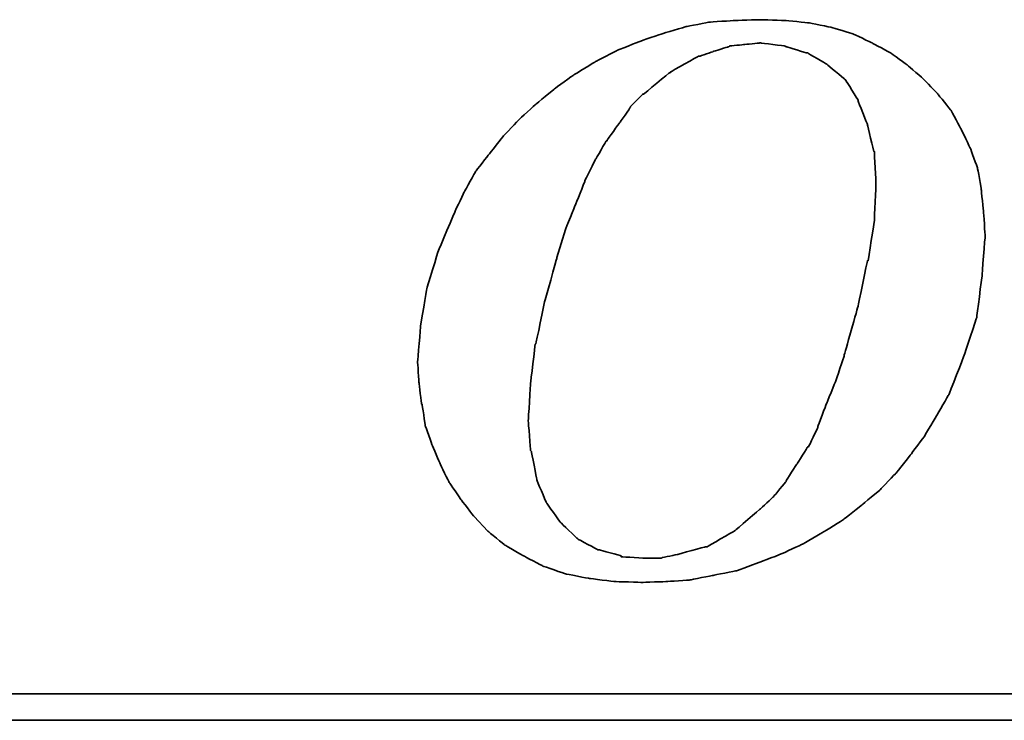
# Model space of a CAD drawing. Header units: millimetres. Extents: x 13 to 415, y 108 to 235.
# Tile 35 of 53: x 294.17 to 302.52, y 141.14 to 147.08. Entities that reach past the tile are written whole.
import ezdxf

# ---------------------------------------------------------------- set-up
doc = ezdxf.new("R2010")
doc.units = ezdxf.units.MM
doc.header["$LTSCALE"] = 0.15
doc.layers.add('DIM', color=4, linetype='CONTINUOUS')
doc.layers.add('layer 1', color=7, linetype='CONTINUOUS')

# ---------------------------------------------------------------- blocks, each defined once
blk = doc.blocks.new('TBI MOTION logo(完整正式版)')
at = {"layer": 'layer 1', "color": 22, "lineweight": 35}
for points, knots in [([(-11.34375, -6.98375), (-11.34375, -6.98375), (-10.91375, -7.43875), (-10.91375, -7.43875), (-10.91375, -7.43875), (-10.91375, -7.43875), (-10.38625, -7.87125), (-10.38625, -7.87125), (-10.38625, -7.87125), (-10.38625, -7.87125), (-9.81125, -8.20375), (-9.81125, -8.20375), (-9.81125, -8.20375), (-9.81125, -8.20375), (-9.21125, -8.51875), (-9.21125, -8.51875), (-9.21125, -8.51875), (-9.21125, -8.51875), (-8.51625, -8.75875), (-8.51625, -8.75875), (-8.51625, -8.75875), (-8.51625, -8.75875), (-7.77125, -8.90375), (-7.77125, -8.90375), (-7.77125, -8.90375), (-7.77125, -8.90375), (-6.97875, -8.99875), (-6.97875, -8.99875), (-6.97875, -8.99875), (-6.97875, -8.99875), (-6.14125, -9.02375), (-6.14125, -9.02375), (-6.14125, -9.02375), (-6.14125, -9.02375), (-5.37125, -8.99875), (-5.37125, -8.99875), (-5.37125, -8.99875), (-5.37125, -8.99875), (-4.65375, -8.94875), (-4.65375, -8.94875), (-4.65375, -8.94875), (-4.65375, -8.94875), (-3.93375, -8.80625), (-3.93375, -8.80625), (-3.93375, -8.80625), (-3.93375, -8.80625), (-3.21375, -8.66375), (-3.21375, -8.66375), (-3.21375, -8.66375), (-3.21375, -8.66375), (-2.49375, -8.39875), (-2.49375, -8.39875), (-2.49375, -8.39875), (-2.49375, -8.39875), (-1.79875, -8.13375), (-1.79875, -8.13375), (-1.79875, -8.13375), (-1.79875, -8.13375), (-1.17375, -7.84375), (-1.17375, -7.84375), (-1.17375, -7.84375), (-1.17375, -7.84375), (-0.52375, -7.46375), (-0.52375, -7.46375), (-0.52375, -7.46375), (-0.52375, -7.46375), (0.10124, -7.07875), (0.10124, -7.07875), (0.10124, -7.07875), (0.10124, -7.07875), (0.67625, -6.62375), (0.67625, -6.62375), (0.67625, -6.62375), (0.67625, -6.62375), (1.24874, -6.14375), (1.24874, -6.14375), (1.24874, -6.14375), (1.24874, -6.14375), (1.72874, -5.64125), (1.72874, -5.64125), (1.72874, -5.64125), (1.72874, -5.64125), (2.18624, -5.06375), (2.18624, -5.06375), (2.18624, -5.06375), (2.18624, -5.06375), (2.61625, -4.48874), (2.61625, -4.48874), (2.61625, -4.48874), (2.61625, -4.48874), (3.00125, -3.83874), (3.00125, -3.83874), (3.00125, -3.83874), (3.00125, -3.83874), (3.36124, -3.21374), (3.36124, -3.21374), (3.36124, -3.21374), (3.36124, -3.21374), (3.84374, -1.99125), (3.84374, -1.99125), (3.84374, -1.99125), (3.84374, -1.99125), (4.22625, -0.81875), (4.22625, -0.81875), (4.22625, -0.81875), (4.22625, -0.81875), (4.39125, 0.45624), (4.39125, 0.45624), (4.39125, 0.45624), (4.39125, 0.45624), (4.48874, 1.70124), (4.48874, 1.70124), (4.48874, 1.70124), (4.48874, 1.70124), (4.43874, 2.44625), (4.43874, 2.44625), (4.43874, 2.44625), (4.43874, 2.44625), (4.36874, 3.14125), (4.36874, 3.14125), (4.36874, 3.14125), (4.36874, 3.14125), (4.25125, 3.81125), (4.25125, 3.81125), (4.25125, 3.81125), (4.25125, 3.81125), (4.03124, 4.41125), (4.03124, 4.41125), (4.03124, 4.41125), (4.03124, 4.41125), (3.74374, 5.01125), (3.74374, 5.01125), (3.74374, 5.01125), (3.74374, 5.01125), (3.43124, 5.58875), (3.43124, 5.58875), (3.43124, 5.58875), (3.43124, 5.58875), (3.02625, 6.09125), (3.02625, 6.09125), (3.02625, 6.09125), (3.02625, 6.09125), (2.59374, 6.54875), (2.59374, 6.54875), (2.59374, 6.54875), (2.59374, 6.54875), (2.09124, 6.98125), (2.09124, 6.98125), (2.09124, 6.98125), (2.09124, 6.98125), (1.56124, 7.36625), (1.56124, 7.36625), (1.56124, 7.36625), (1.56124, 7.36625), (0.98624, 7.67625), (0.98624, 7.67625), (0.98624, 7.67625), (0.98624, 7.67625), (0.38624, 7.96375), (0.38624, 7.96375), (0.38624, 7.96375), (0.38624, 7.96375), (-0.25875, 8.15625), (-0.25875, 8.15625), (-0.25875, 8.15625), (-0.25875, 8.15625), (-0.98125, 8.30125), (-0.98125, 8.30125), (-0.98125, 8.30125), (-0.98125, 8.30125), (-1.70124, 8.37125), (-1.70124, 8.37125), (-1.70124, 8.37125), (-1.70124, 8.37125), (-2.49375, 8.39624), (-2.49375, 8.39624), (-2.49375, 8.39624), (-2.49375, 8.39624), (-3.28625, 8.37125), (-3.28625, 8.37125), (-3.28625, 8.37125), (-3.28625, 8.37125), (-4.05125, 8.32125), (-4.05125, 8.32125), (-4.05125, 8.32125), (-4.05125, 8.32125), (-4.77375, 8.18125), (-4.77375, 8.18125), (-4.77375, 8.18125), (-4.77375, 8.18125), (-5.51625, 7.96375), (-5.51625, 7.96375), (-5.51625, 7.96375), (-5.51625, 7.96375), (-6.21125, 7.72625), (-6.21125, 7.72625), (-6.21125, 7.72625), (-6.21125, 7.72625), (-6.92875, 7.43625), (-6.92875, 7.43625), (-6.92875, 7.43625), (-6.92875, 7.43625), (-7.57875, 7.10125), (-7.57875, 7.10125), (-7.57875, 7.10125), (-7.57875, 7.10125), (-8.24875, 6.69125), (-8.24875, 6.69125), (-8.24875, 6.69125), (-8.24875, 6.69125), (-8.84875, 6.26125), (-8.84875, 6.26125), (-8.84875, 6.26125), (-8.84875, 6.26125), (-9.42625, 5.78125), (-9.42625, 5.78125), (-9.42625, 5.78125), (-9.42625, 5.78125), (-9.95375, 5.30125), (-9.95375, 5.30125), (-9.95375, 5.30125), (-9.95375, 5.30125), (-10.43375, 4.79624), (-10.43375, 4.79624), (-10.43375, 4.79624), (-10.43375, 4.79624), (-10.88875, 4.22125), (-10.88875, 4.22125), (-10.88875, 4.22125), (-10.88875, 4.22125), (-11.29875, 3.69375), (-11.29875, 3.69375), (-11.29875, 3.69375), (-11.29875, 3.69375), (-11.63375, 3.09125), (-11.63375, 3.09125), (-11.63375, 3.09125), (-11.63375, 3.09125), (-11.91875, 2.49625), (-11.91875, 2.49625), (-11.91875, 2.49625), (-11.91875, 2.49625), (-12.44875, 1.24625), (-12.44875, 1.24625), (-12.44875, 1.24625), (-12.44875, 1.24625), (-12.80875, 0.06874), (-12.80875, 0.06874), (-12.80875, 0.06874), (-12.80875, 0.06874), (-12.99875, -1.07875), (-12.99875, -1.07875), (-12.99875, -1.07875), (-12.99875, -1.07875), (-13.09375, -2.18375), (-13.09375, -2.18375), (-13.09375, -2.18375), (-13.09375, -2.18375), (-13.04875, -2.85375), (-13.04875, -2.85375), (-13.04875, -2.85375), (-13.04875, -2.85375), (-12.97375, -3.50375), (-12.97375, -3.50375), (-12.97375, -3.50375), (-12.97375, -3.50375), (-12.95375, -3.50375), (-12.95375, -3.50375), (-12.95375, -3.50375), (-12.95375, -3.50375), (-12.85375, -4.17375), (-12.85375, -4.17375), (-12.85375, -4.17375), (-12.85375, -4.17375), (-12.63875, -4.77624), (-12.63875, -4.77624), (-12.63875, -4.77624), (-12.63875, -4.77624), (-12.39875, -5.35125), (-12.39875, -5.35125), (-12.39875, -5.35125), (-12.39875, -5.35125), (-12.11375, -5.92875), (-12.11375, -5.92875), (-12.11375, -5.92875), (-12.11375, -5.92875), (-11.75375, -6.45375), (-11.75375, -6.45375), (-11.75375, -6.45375), (-11.75375, -6.45375), (-11.34375, -6.98375), (-11.34375, -6.98375)], [0, 0, 0, 0, 0.01369863, 0.01369863, 0.01369863, 0.01369864, 0.02739726, 0.02739726, 0.02739726, 0.02739727, 0.04109589, 0.04109589, 0.04109589, 0.0410959, 0.05479452, 0.05479452, 0.05479452, 0.05479453, 0.06849315, 0.06849315, 0.06849315, 0.06849316, 0.08219178, 0.08219178, 0.08219178, 0.08219179, 0.09589041, 0.09589041, 0.09589041, 0.09589042, 0.10958904, 0.10958904, 0.10958904, 0.10958905, 0.12328767, 0.12328767, 0.12328767, 0.12328768, 0.1369863, 0.1369863, 0.1369863, 0.13698631, 0.15068493, 0.15068493, 0.15068493, 0.15068494, 0.16438356, 0.16438356, 0.16438356, 0.16438357, 0.17808219, 0.17808219, 0.17808219, 0.1780822, 0.19178082, 0.19178082, 0.19178082, 0.19178083, 0.20547945, 0.20547945, 0.20547945, 0.20547946, 0.21917808, 0.21917808, 0.21917808, 0.21917809, 0.23287671, 0.23287671, 0.23287671, 0.23287672, 0.24657534, 0.24657534, 0.24657534, 0.24657535, 0.26027397, 0.26027397, 0.26027397, 0.26027398, 0.2739726, 0.2739726, 0.2739726, 0.27397261, 0.28767123, 0.28767123, 0.28767123, 0.28767124, 0.30136986, 0.30136986, 0.30136986, 0.30136987, 0.31506849, 0.31506849, 0.31506849, 0.3150685, 0.32876712, 0.32876712, 0.32876712, 0.32876713, 0.34246575, 0.34246575, 0.34246575, 0.34246576, 0.35616438, 0.35616438, 0.35616438, 0.35616439, 0.36986301, 0.36986301, 0.36986301, 0.36986302, 0.38356164, 0.38356164, 0.38356164, 0.38356165, 0.39726027, 0.39726027, 0.39726027, 0.39726028, 0.4109589, 0.4109589, 0.4109589, 0.41095891, 0.42465753, 0.42465753, 0.42465753, 0.42465754, 0.43835616, 0.43835616, 0.43835616, 0.43835617, 0.45205479, 0.45205479, 0.45205479, 0.4520548, 0.46575342, 0.46575342, 0.46575342, 0.46575343, 0.47945205, 0.47945205, 0.47945205, 0.47945206, 0.49315068, 0.49315068, 0.49315068, 0.49315069, 0.50684932, 0.50684932, 0.50684932, 0.50684933, 0.52054795, 0.52054795, 0.52054795, 0.52054796, 0.53424658, 0.53424658, 0.53424658, 0.53424659, 0.54794521, 0.54794521, 0.54794521, 0.54794522, 0.56164384, 0.56164384, 0.56164384, 0.56164385, 0.57534247, 0.57534247, 0.57534247, 0.57534248, 0.5890411, 0.5890411, 0.5890411, 0.58904111, 0.60273973, 0.60273973, 0.60273973, 0.60273974, 0.61643836, 0.61643836, 0.61643836, 0.61643837, 0.63013699, 0.63013699, 0.63013699, 0.630137, 0.64383562, 0.64383562, 0.64383562, 0.64383563, 0.65753425, 0.65753425, 0.65753425, 0.65753426, 0.67123288, 0.67123288, 0.67123288, 0.67123289, 0.68493151, 0.68493151, 0.68493151, 0.68493152, 0.69863014, 0.69863014, 0.69863014, 0.69863015, 0.71232877, 0.71232877, 0.71232877, 0.71232878, 0.7260274, 0.7260274, 0.7260274, 0.72602741, 0.73972603, 0.73972603, 0.73972603, 0.73972604, 0.75342466, 0.75342466, 0.75342466, 0.75342467, 0.76712329, 0.76712329, 0.76712329, 0.7671233, 0.78082192, 0.78082192, 0.78082192, 0.78082193, 0.79452055, 0.79452055, 0.79452055, 0.79452056, 0.80821918, 0.80821918, 0.80821918, 0.80821919, 0.82191781, 0.82191781, 0.82191781, 0.82191782, 0.83561644, 0.83561644, 0.83561644, 0.83561645, 0.84931507, 0.84931507, 0.84931507, 0.84931508, 0.8630137, 0.8630137, 0.8630137, 0.86301371, 0.87671233, 0.87671233, 0.87671233, 0.87671234, 0.89041096, 0.89041096, 0.89041096, 0.89041097, 0.90410959, 0.90410959, 0.90410959, 0.9041096, 0.91780822, 0.91780822, 0.91780822, 0.91780823, 0.93150685, 0.93150685, 0.93150685, 0.93150686, 0.94520548, 0.94520548, 0.94520548, 0.94520549, 0.95890411, 0.95890411, 0.95890411, 0.95890412, 0.97260274, 0.97260274, 0.97260274, 0.97260275, 0.98630137, 0.98630137, 0.98630137, 0.98630138, 1, 1, 1, 1]), ([(-8.77875, 1.03124), (-8.77875, 1.03124), (-8.51625, 1.89625), (-8.51625, 1.89625), (-8.51625, 1.89625), (-8.51625, 1.89625), (-8.20375, 2.66375), (-8.20375, 2.66375), (-8.20375, 2.66375), (-8.20375, 2.66375), (-7.91625, 3.38125), (-7.91625, 3.38125), (-7.91625, 3.38125), (-7.91625, 3.38125), (-7.91625, 3.40624), (-7.91625, 3.40624), (-7.91625, 3.40624), (-7.91625, 3.40624), (-7.57875, 4.07624), (-7.57875, 4.07624), (-7.57875, 4.07624), (-7.57875, 4.07624), (-7.24375, 4.65125), (-7.24375, 4.65125), (-7.24375, 4.65125), (-7.24375, 4.65125), (-7.21875, 4.65125), (-7.21875, 4.65125), (-7.21875, 4.65125), (-7.21875, 4.65125), (-7.21875, 4.67624), (-7.21875, 4.67624), (-7.21875, 4.67624), (-7.21875, 4.67624), (-6.83625, 5.20375), (-6.83625, 5.20375), (-6.83625, 5.20375), (-6.83625, 5.20375), (-6.49875, 5.68625), (-6.49875, 5.68625), (-6.49875, 5.68625), (-6.49875, 5.68625), (-6.49875, 5.70625), (-6.49875, 5.70625), (-6.49875, 5.70625), (-6.49875, 5.70625), (-6.11625, 6.09125), (-6.11625, 6.09125), (-6.11625, 6.09125), (-6.11625, 6.09125), (-6.09125, 6.09125), (-6.09125, 6.09125), (-6.09125, 6.09125), (-6.09125, 6.09125), (-5.27375, 6.76625), (-5.27375, 6.76625), (-5.27375, 6.76625), (-5.27375, 6.76625), (-5.24875, 6.76625), (-5.24875, 6.76625), (-5.24875, 6.76625), (-5.24875, 6.76625), (-5.24875, 6.78625), (-5.24875, 6.78625), (-5.24875, 6.78625), (-5.24875, 6.78625), (-4.38875, 7.26624), (-4.38875, 7.26624), (-4.38875, 7.26624), (-4.38875, 7.26624), (-4.36125, 7.26624), (-4.36125, 7.26624), (-4.36125, 7.26624), (-4.36125, 7.26624), (-3.93375, 7.41125), (-3.93375, 7.41125), (-3.93375, 7.41125), (-3.93375, 7.41125), (-3.47375, 7.55625), (-3.47375, 7.55625), (-3.47375, 7.55625), (-3.47375, 7.55625), (-3.45375, 7.55625), (-3.45375, 7.55625), (-3.45375, 7.55625), (-3.45375, 7.55625), (-3.42875, 7.58124), (-3.42875, 7.58124), (-3.42875, 7.58124), (-3.42875, 7.58124), (-2.97375, 7.62625), (-2.97375, 7.62625), (-2.97375, 7.62625), (-2.97375, 7.62625), (-2.49375, 7.67625), (-2.49375, 7.67625), (-2.49375, 7.67625), (-2.49375, 7.67625), (-2.46875, 7.67625), (-2.46875, 7.67625), (-2.46875, 7.67625), (-2.46875, 7.67625), (-1.70124, 7.58124), (-1.70124, 7.58124), (-1.70124, 7.58124), (-1.70124, 7.58124), (-1.67875, 7.55625), (-1.67875, 7.55625), (-1.67875, 7.55625), (-1.67875, 7.55625), (-1.65375, 7.55625), (-1.65375, 7.55625), (-1.65375, 7.55625), (-1.65375, 7.55625), (-1.03125, 7.36625), (-1.03125, 7.36625), (-1.03125, 7.36625), (-1.03125, 7.36625), (-1.00625, 7.36625), (-1.00625, 7.36625), (-1.00625, 7.36625), (-1.00625, 7.36625), (-0.43124, 7.02624), (-0.43124, 7.02624), (-0.43124, 7.02624), (-0.43124, 7.02624), (-0.40625, 7.00624), (-0.40625, 7.00624), (-0.40625, 7.00624), (-0.40625, 7.00624), (0.12124, 6.57124), (0.12124, 6.57124), (0.12124, 6.57124), (0.12124, 6.57124), (0.14624, 6.54875), (0.14624, 6.54875), (0.14624, 6.54875), (0.14624, 6.54875), (0.17124, 6.52375), (0.17124, 6.52375), (0.17124, 6.52375), (0.17124, 6.52375), (0.55625, 5.89875), (0.55625, 5.89875), (0.55625, 5.89875), (0.55625, 5.89875), (0.55625, 5.87625), (0.55625, 5.87625), (0.55625, 5.87625), (0.55625, 5.87625), (0.84124, 5.15625), (0.84124, 5.15625), (0.84124, 5.15625), (0.84124, 5.15625), (0.84124, 5.13125), (0.84124, 5.13125), (0.84124, 5.13125), (0.84124, 5.13125), (1.03624, 4.31875), (1.03624, 4.31875), (1.03624, 4.31875), (1.03624, 4.31875), (1.05624, 4.31875), (1.05624, 4.31875), (1.05624, 4.31875), (1.05624, 4.31875), (1.05624, 4.29125), (1.05624, 4.29125), (1.05624, 4.29125), (1.05624, 4.29125), (1.10625, 3.33125), (1.10625, 3.33125), (1.10625, 3.33125), (1.10625, 3.33125), (1.10625, 3.30875), (1.10625, 3.30875), (1.10625, 3.30875), (1.10625, 3.30875), (1.05624, 2.20624), (1.05624, 2.20624), (1.05624, 2.20624), (1.05624, 2.20624), (1.05624, 2.18124), (1.05624, 2.18124), (1.05624, 2.18124), (1.05624, 2.18124), (0.86624, 0.93624), (0.86624, 0.93624), (0.86624, 0.93624), (0.86624, 0.93624), (0.84124, 0.93624), (0.84124, 0.93624), (0.84124, 0.93624), (0.84124, 0.93624), (0.55625, -0.45874), (0.55625, -0.45874), (0.55625, -0.45874), (0.55625, -0.45874), (0.12124, -1.99125), (0.12124, -1.99125), (0.12124, -1.99125), (0.12124, -1.99125), (0.12124, -2.01874), (0.12124, -2.01874), (0.12124, -2.01874), (0.12124, -2.01874), (-0.13874, -2.78375), (-0.13874, -2.78375), (-0.13874, -2.78375), (-0.13874, -2.78375), (-0.43124, -3.50375), (-0.43124, -3.50375), (-0.43124, -3.50375), (-0.43124, -3.50375), (-0.69375, -4.19875), (-0.69375, -4.19875), (-0.69375, -4.19875), (-0.69375, -4.19875), (-0.69375, -4.22375), (-0.69375, -4.22375), (-0.69375, -4.22375), (-0.69375, -4.22375), (-0.98125, -4.82374), (-0.98125, -4.82374), (-0.98125, -4.82374), (-0.98125, -4.82374), (-1.00625, -4.82374), (-1.00625, -4.82374), (-1.00625, -4.82374), (-1.00625, -4.82374), (-1.33875, -5.35125), (-1.33875, -5.35125), (-1.33875, -5.35125), (-1.33875, -5.35125), (-1.67875, -5.87875), (-1.67875, -5.87875), (-1.67875, -5.87875), (-1.67875, -5.87875), (-1.67875, -5.90375), (-1.67875, -5.90375), (-1.67875, -5.90375), (-1.67875, -5.90375), (-2.05875, -6.35875), (-2.05875, -6.35875), (-2.05875, -6.35875), (-2.05875, -6.35875), (-2.08375, -6.38375), (-2.08375, -6.38375), (-2.08375, -6.38375), (-2.08375, -6.38375), (-2.46875, -6.74375), (-2.46875, -6.74375), (-2.46875, -6.74375), (-2.46875, -6.74375), (-3.25875, -7.41625), (-3.25875, -7.41625), (-3.25875, -7.41625), (-3.25875, -7.41625), (-3.28625, -7.43875), (-3.28625, -7.43875), (-3.28625, -7.43875), (-3.28625, -7.43875), (-4.12375, -7.91875), (-4.12375, -7.91875), (-4.12375, -7.91875), (-4.12375, -7.91875), (-4.14875, -7.91875), (-4.14875, -7.91875), (-4.14875, -7.91875), (-4.14875, -7.91875), (-4.17125, -7.91875), (-4.17125, -7.91875), (-4.17125, -7.91875), (-4.17125, -7.91875), (-5.03375, -8.15875), (-5.03375, -8.15875), (-5.03375, -8.15875), (-5.03375, -8.15875), (-5.51625, -8.25625), (-5.51625, -8.25625), (-5.51625, -8.25625), (-5.51625, -8.25625), (-5.54125, -8.27875), (-5.54125, -8.27875), (-5.54125, -8.27875), (-5.54125, -8.27875), (-5.56375, -8.27875), (-5.56375, -8.27875), (-5.56375, -8.27875), (-5.56375, -8.27875), (-5.99625, -8.27875), (-5.99625, -8.27875), (-5.99625, -8.27875), (-5.99625, -8.27875), (-6.76375, -8.23125), (-6.76375, -8.23125), (-6.76375, -8.23125), (-6.76375, -8.23125), (-6.78875, -8.23125), (-6.78875, -8.23125), (-6.78875, -8.23125), (-6.78875, -8.23125), (-6.78875, -8.20375), (-6.78875, -8.20375), (-6.78875, -8.20375), (-6.78875, -8.20375), (-7.45875, -8.01375), (-7.45875, -8.01375), (-7.45875, -8.01375), (-7.45875, -8.01375), (-7.48375, -8.01375), (-7.48375, -8.01375), (-7.48375, -8.01375), (-7.48375, -8.01375), (-7.50875, -8.01375), (-7.50875, -8.01375), (-7.50875, -8.01375), (-7.50875, -8.01375), (-8.13125, -7.67875), (-8.13125, -7.67875), (-8.13125, -7.67875), (-8.13125, -7.67875), (-8.15625, -7.65375), (-8.15625, -7.65375), (-8.15625, -7.65375), (-8.15625, -7.65375), (-8.65875, -7.17375), (-8.65875, -7.17375), (-8.65875, -7.17375), (-8.65875, -7.17375), (-8.68375, -7.14875), (-8.68375, -7.14875), (-8.68375, -7.14875), (-8.68375, -7.14875), (-9.08875, -6.57375), (-9.08875, -6.57375), (-9.08875, -6.57375), (-9.08875, -6.57375), (-9.11375, -6.54875), (-9.11375, -6.54875), (-9.11375, -6.54875), (-9.11375, -6.54875), (-9.11375, -6.52875), (-9.11375, -6.52875), (-9.11375, -6.52875), (-9.11375, -6.52875), (-9.40375, -5.85375), (-9.40375, -5.85375), (-9.40375, -5.85375), (-9.40375, -5.85375), (-9.40375, -5.82875), (-9.40375, -5.82875), (-9.40375, -5.82875), (-9.40375, -5.82875), (-9.56875, -4.96875), (-9.56875, -4.96875), (-9.56875, -4.96875), (-9.56875, -4.96875), (-9.59375, -4.94375), (-9.59375, -4.94375), (-9.59375, -4.94375), (-9.59375, -4.94375), (-9.66375, -4.03375), (-9.66375, -4.03375), (-9.66375, -4.03375), (-9.66375, -4.03375), (-9.66375, -4.00875), (-9.66375, -4.00875), (-9.66375, -4.00875), (-9.66375, -4.00875), (-9.59375, -2.85375), (-9.59375, -2.85375), (-9.59375, -2.85375), (-9.59375, -2.85375), (-9.45125, -1.65875), (-9.45125, -1.65875), (-9.45125, -1.65875), (-9.45125, -1.65875), (-9.42625, -1.63375), (-9.42625, -1.63375), (-9.42625, -1.63375), (-9.42625, -1.63375), (-9.16125, -0.33875), (-9.16125, -0.33875), (-9.16125, -0.33875), (-9.16125, -0.33875), (-8.77875, 1.00624), (-8.77875, 1.00624), (-8.77875, 1.00624), (-8.77875, 1.00624), (-8.77875, 1.03124), (-8.77875, 1.03124)], [0, 0, 0, 0, 0.01020408, 0.01020408, 0.01020408, 0.01020409, 0.02040816, 0.02040816, 0.02040816, 0.02040817, 0.03061224, 0.03061224, 0.03061224, 0.03061225, 0.04081633, 0.04081633, 0.04081633, 0.04081634, 0.05102041, 0.05102041, 0.05102041, 0.05102042, 0.06122449, 0.06122449, 0.06122449, 0.0612245, 0.07142857, 0.07142857, 0.07142857, 0.07142858, 0.08163265, 0.08163265, 0.08163265, 0.08163266, 0.09183673, 0.09183673, 0.09183673, 0.09183674, 0.10204082, 0.10204082, 0.10204082, 0.10204083, 0.1122449, 0.1122449, 0.1122449, 0.11224491, 0.12244898, 0.12244898, 0.12244898, 0.12244899, 0.13265306, 0.13265306, 0.13265306, 0.13265307, 0.14285714, 0.14285714, 0.14285714, 0.14285715, 0.15306122, 0.15306122, 0.15306122, 0.15306123, 0.16326531, 0.16326531, 0.16326531, 0.16326532, 0.17346939, 0.17346939, 0.17346939, 0.1734694, 0.18367347, 0.18367347, 0.18367347, 0.18367348, 0.19387755, 0.19387755, 0.19387755, 0.19387756, 0.20408163, 0.20408163, 0.20408163, 0.20408164, 0.21428571, 0.21428571, 0.21428571, 0.21428572, 0.2244898, 0.2244898, 0.2244898, 0.22448981, 0.23469388, 0.23469388, 0.23469388, 0.23469389, 0.24489796, 0.24489796, 0.24489796, 0.24489797, 0.25510204, 0.25510204, 0.25510204, 0.25510205, 0.26530612, 0.26530612, 0.26530612, 0.26530613, 0.2755102, 0.2755102, 0.2755102, 0.27551021, 0.28571429, 0.28571429, 0.28571429, 0.2857143, 0.29591837, 0.29591837, 0.29591837, 0.29591838, 0.30612245, 0.30612245, 0.30612245, 0.30612246, 0.31632653, 0.31632653, 0.31632653, 0.31632654, 0.32653061, 0.32653061, 0.32653061, 0.32653062, 0.33673469, 0.33673469, 0.33673469, 0.3367347, 0.34693878, 0.34693878, 0.34693878, 0.34693879, 0.35714286, 0.35714286, 0.35714286, 0.35714287, 0.36734694, 0.36734694, 0.36734694, 0.36734695, 0.37755102, 0.37755102, 0.37755102, 0.37755103, 0.3877551, 0.3877551, 0.3877551, 0.38775511, 0.39795918, 0.39795918, 0.39795918, 0.39795919, 0.40816327, 0.40816327, 0.40816327, 0.40816328, 0.41836735, 0.41836735, 0.41836735, 0.41836736, 0.42857143, 0.42857143, 0.42857143, 0.42857144, 0.43877551, 0.43877551, 0.43877551, 0.43877552, 0.44897959, 0.44897959, 0.44897959, 0.4489796, 0.45918367, 0.45918367, 0.45918367, 0.45918368, 0.46938776, 0.46938776, 0.46938776, 0.46938777, 0.47959184, 0.47959184, 0.47959184, 0.47959185, 0.48979592, 0.48979592, 0.48979592, 0.48979593, 0.5, 0.5, 0.5, 0.50000001, 0.51020408, 0.51020408, 0.51020408, 0.51020409, 0.52040816, 0.52040816, 0.52040816, 0.52040817, 0.53061224, 0.53061224, 0.53061224, 0.53061225, 0.54081633, 0.54081633, 0.54081633, 0.54081634, 0.55102041, 0.55102041, 0.55102041, 0.55102042, 0.56122449, 0.56122449, 0.56122449, 0.5612245, 0.57142857, 0.57142857, 0.57142857, 0.57142858, 0.58163265, 0.58163265, 0.58163265, 0.58163266, 0.59183673, 0.59183673, 0.59183673, 0.59183674, 0.60204082, 0.60204082, 0.60204082, 0.60204083, 0.6122449, 0.6122449, 0.6122449, 0.61224491, 0.62244898, 0.62244898, 0.62244898, 0.62244899, 0.63265306, 0.63265306, 0.63265306, 0.63265307, 0.64285714, 0.64285714, 0.64285714, 0.64285715, 0.65306122, 0.65306122, 0.65306122, 0.65306123, 0.66326531, 0.66326531, 0.66326531, 0.66326532, 0.67346939, 0.67346939, 0.67346939, 0.6734694, 0.68367347, 0.68367347, 0.68367347, 0.68367348, 0.69387755, 0.69387755, 0.69387755, 0.69387756, 0.70408163, 0.70408163, 0.70408163, 0.70408164, 0.71428571, 0.71428571, 0.71428571, 0.71428572, 0.7244898, 0.7244898, 0.7244898, 0.72448981, 0.73469388, 0.73469388, 0.73469388, 0.73469389, 0.74489796, 0.74489796, 0.74489796, 0.74489797, 0.75510204, 0.75510204, 0.75510204, 0.75510205, 0.76530612, 0.76530612, 0.76530612, 0.76530613, 0.7755102, 0.7755102, 0.7755102, 0.77551021, 0.78571429, 0.78571429, 0.78571429, 0.7857143, 0.79591837, 0.79591837, 0.79591837, 0.79591838, 0.80612245, 0.80612245, 0.80612245, 0.80612246, 0.81632653, 0.81632653, 0.81632653, 0.81632654, 0.82653061, 0.82653061, 0.82653061, 0.82653062, 0.83673469, 0.83673469, 0.83673469, 0.8367347, 0.84693878, 0.84693878, 0.84693878, 0.84693879, 0.85714286, 0.85714286, 0.85714286, 0.85714287, 0.86734694, 0.86734694, 0.86734694, 0.86734695, 0.87755102, 0.87755102, 0.87755102, 0.87755103, 0.8877551, 0.8877551, 0.8877551, 0.88775511, 0.89795918, 0.89795918, 0.89795918, 0.89795919, 0.90816327, 0.90816327, 0.90816327, 0.90816328, 0.91836735, 0.91836735, 0.91836735, 0.91836736, 0.92857143, 0.92857143, 0.92857143, 0.92857144, 0.93877551, 0.93877551, 0.93877551, 0.93877552, 0.94897959, 0.94897959, 0.94897959, 0.9489796, 0.95918367, 0.95918367, 0.95918367, 0.95918368, 0.96938776, 0.96938776, 0.96938776, 0.96938777, 0.97959184, 0.97959184, 0.97959184, 0.97959185, 0.98979592, 0.98979592, 0.98979592, 0.98979593, 1, 1, 1, 1]), ([(75.90875, -9.47875), (75.90875, -9.47875), (75.90875, -12.28625), (75.90875, -12.28625), (75.90875, -12.28625), (75.90875, -12.28625), (75.90875, -12.47875), (75.90875, -12.47875), (75.90875, -12.47875), (75.90875, -12.47875), (75.71625, -12.47875), (75.71625, -12.47875), (75.71625, -12.47875), (75.71625, -12.47875), (-88.32875, -12.47875), (-88.32875, -12.47875), (-88.32875, -12.47875), (-88.32875, -12.47875), (-88.32875, -13.29375), (-88.32875, -13.29375), (-88.32875, -13.29375), (-88.32875, -13.29375), (82.89125, -13.29375), (82.89125, -13.29375), (82.89125, -13.29375), (82.89125, -13.29375), (75.90875, -9.47875), (75.90875, -9.47875)], [0, 0, 0, 0, 0.14285714, 0.14285714, 0.14285714, 0.14285715, 0.28571429, 0.28571429, 0.28571429, 0.2857143, 0.42857143, 0.42857143, 0.42857143, 0.42857144, 0.57142857, 0.57142857, 0.57142857, 0.57142858, 0.71428571, 0.71428571, 0.71428571, 0.71428572, 0.85714286, 0.85714286, 0.85714286, 0.85714287, 1, 1, 1, 1])]:
    blk.add_open_spline(points, degree=3, knots=knots, dxfattribs=at)

msp = doc.modelspace()

# ---------------------------------------------------------------- block references
at = {"layer": 'DIM', "color": 7, "xscale": 0.2736514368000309, "yscale": 0.2736514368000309, "zscale": 0.2736514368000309}
msp.add_blockref('TBI MOTION logo(完整正式版)', (301.1303, 144.7803), dxfattribs=at)

doc.saveas('drawing.dxf')
